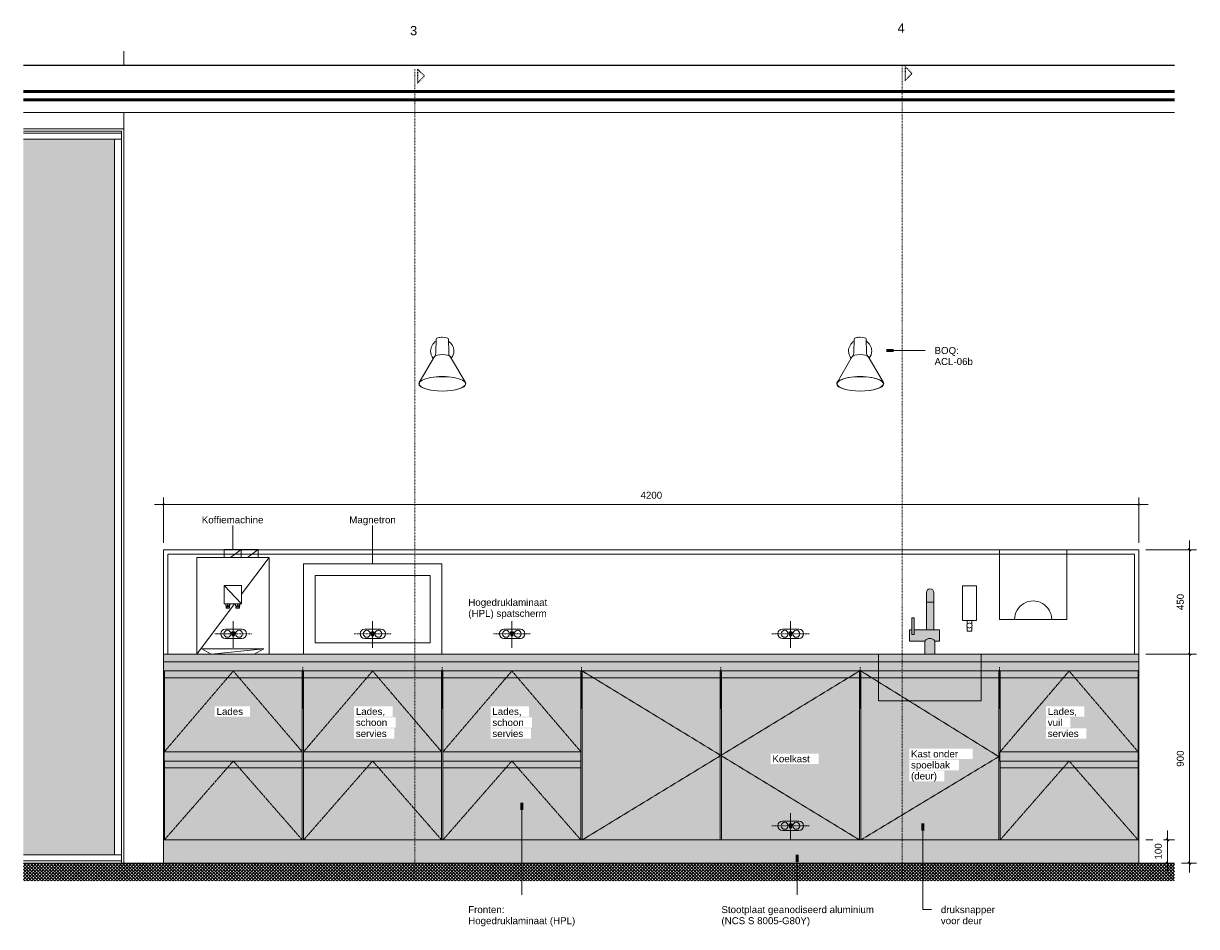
# Model space of a CAD drawing. Header units: millimetres. Extents: x -95449 to -59736, y -38642 to 27752.
# Tile 10 of 14: x -87396 to -82343, y 23352 to 27244. Entities that reach past the tile are written whole.
import ezdxf

# ---------------------------------------------------------------- set-up
doc = ezdxf.new("R2010")
doc.units = ezdxf.units.MM
for name, pattern in [('Dash Dot Dot Small', [7.9375, 3.175, -1.5875, 0, -1.5875, 0, -1.5875]), ('Dash dot Small', [6.35, 3.175, -1.5875, 0, -1.5875]), ('Dash_2_', [6.35, 3.175, -3.175]), ('Overhead xxSmall', [2.579688, 1.5875, -0.992188])]:
    doc.linetypes.add(name, pattern=pattern)
for name, color, linetype, lineweight in [('0-2', 250, 'Continuous', 5), ('A----M-', 8, 'Continuous', 5), ('A----M--20', 8, 'Continuous', 5), ('A09-C---4', 55, 'Dash_2_', 13), ('A09-C---5', 135, 'Dash_2_', 25), ('A09-C---6', 8, 'Dash_2_', 5), ('A09-NT--1', 210, 'Continuous', 50), ('A09-NT--2', 7, 'Continuous', 13), ('A21--s--1', 90, 'Continuous', 5), ('A22-----1', 250, 'Continuous', 9), ('A31-----5', 170, 'Continuous', 13), ('A31-----6', 250, 'Continuous', 9), ('A35-----1', 130, 'Continuous', 25), ('A35-----2', 170, 'Continuous', 13), ('A35-----3', 210, 'Continuous', 50), ('A69-----1', 8, 'Continuous', 5), ('A79-Y--', 8, 'Continuous', 13), ('A79-Y---1', 8, 'Continuous', 5), ('A99----', 1, 'Continuous', 5), ('A99-----1', 1, 'Continuous', 13), ('A99-----2', 1, 'Overhead xxSmall', 13), ('A99-----3', 1, 'Continuous', 25), ('A99-----5', 1, 'Dash dot Small', 13), ('A99-----6', 1, 'Dash Dot Dot Small', 5), ('A99--I-', 1, 'Continuous', 5), ('Detail Items-3', 255, 'Continuous', 5), ('Detail Items-4', 8, 'Continuous', 5)]:
    doc.layers.add(name, color=color, linetype=linetype, lineweight=lineweight)
doc.styles.add('Arial', font='arial.ttf', dxfattribs={"height": 40})
doc.styles.add('Arial_1', font='arial.ttf', dxfattribs={"height": 30})
doc.dimstyles.new('TD_Diagonal_1_5_mm', dxfattribs={"dimscale": 304.8, "dimtxt": 30.607782, "dimasz": 0.026247, "dimexe": 0.098425, "dimexo": 0.098425, "dimgap": 0.052493, "dimtad": 1, "dimdec": 0, "dimzin": 0, "dimdsep": 46, "dimtxsty": 'Arial_1', "dimblk1": 'OBLIQUE', "dimblk2": 'OBLIQUE', "dimsah": 1, "dimcen": 0.09, "dimdle": 0.131234, "dimazin": 2, "dimtfac": 1, "dimtdec": 4, "dimtix": 1, "dimtmove": 0, "dimatfit": 3, "dimfxl": 1, "dimtvp": 1, "dimtfill": 1, "dimtolj": 1, "dimtzin": 0, "dimarcsym": 2})

# ---------------------------------------------------------------- blocks, each defined once
blk = doc.blocks.new('Rectangular Mullion - 00_maars_horizon_onder_profiel-9852091-Pantry Griffie - Elevation')
at = {"layer": 'A31-----6'}
for p, q in [((-94444.6, 23660), (-94866.8, 23660)), ((-94444.6, 23660), (-94444.6, 23634.5)), ((-94866.8, 23634.5), (-94444.6, 23634.5)), ((-94444.6, 23634.5), (-94444.6, 23625))]:
    blk.add_line(p, q, dxfattribs=at)
blk = doc.blocks.new('Rectangular Mullion - 00_maars_horizon-9694258-Pantry Griffie - Elevation')
at = {"layer": 'A31-----6'}
for p, q in [((-94474.6, 26025), (-94474.6, 26745)), ((-94444.6, 26025), (-94444.6, 26745))]:
    blk.add_line(p, q, dxfattribs=at)
blk = doc.blocks.new('Rectangular Mullion - 00_maars_horizon_boven_profiel-9852092-Pantry Griffie - Elevation')
at = {"layer": 'A31-----6'}
for p, q in [((-94444.6, 26780), (-94866.8, 26780)), ((-94444.6, 26780), (-94444.6, 26770.5)), ((-94444.6, 26770.5), (-94866.8, 26770.5)), ((-94866.8, 26745), (-94444.6, 26745)), ((-94444.6, 26770.5), (-94444.6, 26745))]:
    blk.add_line(p, q, dxfattribs=at)
blk = doc.blocks.new('Rectangular Mullion - 00_maars_horizon-6610522-Pantry Griffie - Elevation')
at = {"layer": 'A31-----6'}
for p, q in [((-94474.6, 23660), (-94474.6, 26025)), ((-94444.6, 23660), (-94444.6, 26025)), ((-94444.6, 23660), (-94474.6, 23660))]:
    blk.add_line(p, q, dxfattribs=at)
blk = doc.blocks.new('HSR-D_ABT_ARCH_Interieur_rvt-2-Pantry Griffie - Elevation')
at = {"layer": 'A21--s--1'}
blk.add_hatch(color=256, dxfattribs=at).paths.add_polyline_path([(-94474.6, 23660), (-94474.6, 26745), (-94866.8, 26745), (-94866.8, 23660)])
at = {"layer": 'A22-----1'}
for p, q in [((-94434.6, 27124.9), (-94434.6, 27063)), ((-94434.6, 27063), (-94434.6, 27124.9)), ((-94434.6, 26860), (-94434.6, 23625)), ((-94434.6, 26790), (-94434.6, 26860)), ((-94866.8, 26790), (-94434.6, 26790))]:
    blk.add_line(p, q, dxfattribs=at)
at = {"layer": 'A35-----1'}
blk.add_line((-89908.8, 27063), (-94866.8, 27063), dxfattribs=at)
at = {"layer": 'A35-----2'}
blk.add_line((-94866.8, 26860), (-89908.8, 26860), dxfattribs=at)
at = {"layer": 'A35-----3'}
for p, q in [((-89908.8, 26950), (-94866.8, 26950)), ((-89908.8, 26915), (-94866.8, 26915))]:
    blk.add_line(p, q, dxfattribs=at)
at = {"layer": 'A31-----5'}
for name in ['Rectangular Mullion - 00_maars_horizon_boven_profiel-9852092-Pantry Griffie - Elevation', 'Rectangular Mullion - 00_maars_horizon-9694258-Pantry Griffie - Elevation', 'Rectangular Mullion - 00_maars_horizon-6610522-Pantry Griffie - Elevation', 'Rectangular Mullion - 00_maars_horizon_onder_profiel-9852091-Pantry Griffie - Elevation']:
    blk.add_blockref(name, (0, 0), dxfattribs=at)
blk = doc.blocks.new('750 Zero_Compose_Wall lamp ø195 - 750 Zero_Compose_Wall lamp ø195-16241076-Pantry Griffie - Elevation')
at = {"layer": 'A79-Y--'}
for p, q in [((-93089, 25884.1), (-93090.5, 25824)), ((-93035.2, 25824), (-93036.7, 25884.1)), ((-93090.5, 25824), (-93091.3, 25816.2)), ((-93035.2, 25824), (-93034.5, 25816.2)), ((-93096.7, 25808), (-93162.1, 25696)), ((-92963, 25696), (-93028.4, 25808))]:
    blk.add_line(p, q, dxfattribs=at)
at = {"layer": 'A79-Y--', "flags": 128}
for points in [[(-93091.3, 25816.2), (-93093.1, 25812), (-93093.8, 25811.3)], [(-93034.5, 25816.2), (-93032.7, 25812), (-93031.9, 25811.3)]]:
    blk.add_lwpolyline(points, dxfattribs=at)
at = {"layer": 'A79-Y--'}
for start, end in [(121.7495, 180), (0, 57.7816), (180, 219.896), (321.1037, 0)]:
    blk.add_arc((-93063, 25832.1), 50, start, end, dxfattribs=at)
for centre, major_axis, ratio, start_param, end_param in [((-93062.9, 25884), (26.1, 0), 0.282832, 1.570796, 3.141593), ((-93062.9, 25884), (26.1, 0), 0.282832, 0, 1.570796), ((-93062.6, 25806.1), (34.7, 0), 0.309017, 0.138555, 3.003037), ((-93062.9, 25808), (33, 0), 0.282832, 2.617994, 2.879793), ((-93062.9, 25808), (33, 0), 0.282832, 0.261799, 0.523599), ((-93062.6, 25690.5), (101.1, 0), 0.309017, 0, 3.141593), ((-93062.6, 25690.5), (99.7, 0), 0.309017, 0, 3.141593), ((-93062.6, 25690.5), (101.1, 0), 0.309017, 3.141593, 6.283185), ((-93062.6, 25690.5), (99.7, 0), 0.309017, 3.141593, 6.283185)]:
    blk.add_ellipse(centre, major_axis=major_axis, ratio=ratio, start_param=start_param, end_param=end_param, dxfattribs=at)
blk = doc.blocks.new('750 Zero_Compose_Wall lamp ø195 - 750 Zero_Compose_Wall lamp ø195-V1-Pantry Griffie - Elevation')
at = {"layer": 'A79-Y--'}
for p, q in [((-91289, 25884.1), (-91290.5, 25824)), ((-91235.2, 25824), (-91236.7, 25884.1)), ((-91290.5, 25824), (-91291.3, 25816.2)), ((-91235.2, 25824), (-91234.5, 25816.2)), ((-91296.7, 25808), (-91362.1, 25696)), ((-91163, 25696), (-91228.4, 25808))]:
    blk.add_line(p, q, dxfattribs=at)
at = {"layer": 'A79-Y--', "flags": 128}
for points in [[(-91291.3, 25816.2), (-91293.1, 25812), (-91293.8, 25811.3)], [(-91234.5, 25816.2), (-91232.7, 25812), (-91231.9, 25811.3)]]:
    blk.add_lwpolyline(points, dxfattribs=at)
at = {"layer": 'A79-Y--'}
for start, end in [(121.7495, 180), (0, 57.7816), (180, 219.896), (321.1037, 0)]:
    blk.add_arc((-91263, 25832.1), 50, start, end, dxfattribs=at)
for centre, major_axis, ratio, start_param, end_param in [((-91262.9, 25884), (26.1, 0), 0.282832, 1.570796, 3.141593), ((-91262.9, 25884), (26.1, 0), 0.282832, 0, 1.570796), ((-91262.6, 25806.1), (34.7, 0), 0.309017, 0.138555, 3.003037), ((-91262.9, 25808), (33, 0), 0.282832, 2.617994, 2.879793), ((-91262.9, 25808), (33, 0), 0.282832, 0.261799, 0.523599), ((-91262.6, 25690.5), (101.1, 0), 0.309017, 0, 3.141593), ((-91262.6, 25690.5), (-99.7, 0), 0.309017, 3.141593, 6.283185), ((-91262.6, 25690.5), (101.1, 0), 0.309017, 3.141593, 6.283185), ((-91262.6, 25690.5), (99.7, 0), 0.309017, 3.141593, 6.283185)]:
    blk.add_ellipse(centre, major_axis=major_axis, ratio=ratio, start_param=start_param, end_param=end_param, dxfattribs=at)
blk = doc.blocks.new('717 Toilet Dispenser Exclusive - 717 Toilet Dispenser Exclusive-18296870-Pantry Griffie - Elevation')
at = {"layer": 'A79-Y---1'}
for p, q in [((-90761.9, 24820), (-90821.9, 24820)), ((-90821.9, 24820), (-90821.9, 24670)), ((-90761.9, 24670), (-90761.9, 24820)), ((-90821.9, 24670), (-90801.9, 24670)), ((-90801.9, 24670), (-90801.9, 24653.6)), ((-90801.9, 24670), (-90781.9, 24670)), ((-90781.9, 24653.6), (-90781.9, 24670)), ((-90781.9, 24670), (-90761.9, 24670)), ((-90801.9, 24644.4), (-90801.9, 24625)), ((-90801.9, 24625), (-90781.9, 24625)), ((-90781.9, 24625), (-90781.9, 24644.4))]:
    blk.add_line(p, q, dxfattribs=at)
for start, end in [(24.62, 155.38), (155.38, 204.62), (204.62, 335.38), (335.38, 24.62)]:
    blk.add_arc((-90791.9, 24649), 11, start, end, dxfattribs=at)
blk = doc.blocks.new('717 Paper Dispenser - 717 Paper Dispenser-18297893-Pantry Griffie - Elevation')
at = {"layer": 'A79-Y---1'}
for p, q in [((-90372.9, 24975), (-90662.9, 24975)), ((-90662.9, 24975), (-90662.9, 24675)), ((-90372.9, 24675), (-90372.9, 24975)), ((-90662.9, 24675), (-90372.9, 24675))]:
    blk.add_line(p, q, dxfattribs=at)
blk.add_arc((-90517.9, 24675), 80, 359.9833, 180.0162, dxfattribs=at)
blk = doc.blocks.new('Koffiemachine - Koffiemachine-18252382-Pantry Griffie - Elevation')
at = {"layer": 'A69-----1'}
for p, q in [((-93929.4, 24976.3), (-94002.6, 24976.3)), ((-94002.6, 24976.3), (-94002.6, 24941.7)), ((-93929.4, 24976.3), (-93975.5, 24941.7)), ((-93856.3, 24976.3), (-93929.4, 24976.3)), ((-93929.4, 24976.3), (-93929.4, 24941.7)), ((-93856.3, 24976.3), (-93902.4, 24941.7)), ((-93856.3, 24941.7), (-93856.3, 24976.3)), ((-94119.7, 24941.7), (-93809.1, 24941.7)), ((-94119.7, 24525), (-94119.7, 24941.7)), ((-93927.1, 24783.4), (-93809.1, 24941.7)), ((-93809.1, 24525), (-93809.1, 24941.7)), ((-93927.1, 24742.5), (-94002.9, 24821)), ((-94002.9, 24821), (-94002.9, 24742.5)), ((-93927.1, 24821), (-94002.9, 24821)), ((-93927.1, 24742.5), (-93927.1, 24821)), ((-94119.7, 24525), (-93957.6, 24742.5)), ((-94002.9, 24742.5), (-93927.1, 24742.5)), ((-93994.2, 24724.4), (-93995.6, 24742.3)), ((-93986.7, 24742.3), (-93995.6, 24742.3)), ((-93986.7, 24742.3), (-93994.2, 24724.4)), ((-93986.7, 24724.4), (-93994.2, 24724.4)), ((-93977.8, 24742.3), (-93986.7, 24724.4)), ((-93977.8, 24742.3), (-93986.7, 24742.3)), ((-93986.7, 24742.3), (-93986.7, 24724.4)), ((-93979.1, 24724.4), (-93986.7, 24724.4)), ((-93979.1, 24724.4), (-93977.8, 24742.3)), ((-93951.7, 24724.4), (-93953, 24742.3)), ((-93944.1, 24742.3), (-93953, 24742.3)), ((-93944.1, 24742.3), (-93951.7, 24724.4)), ((-93944.1, 24724.4), (-93951.7, 24724.4)), ((-93935.3, 24742.3), (-93944.1, 24724.4)), ((-93935.3, 24742.3), (-93944.1, 24742.3)), ((-93944.1, 24742.3), (-93944.1, 24724.4)), ((-93936.6, 24724.4), (-93944.1, 24724.4)), ((-93936.6, 24724.4), (-93935.3, 24742.3)), ((-94098.5, 24548), (-93831.3, 24548.2)), ((-94057.7, 24525), (-94098.5, 24548)), ((-94057.4, 24525), (-93831.3, 24548.2)), ((-93872.5, 24525), (-93831.3, 24548.2))]:
    blk.add_line(p, q, dxfattribs=at)
blk = doc.blocks.new('Microwave - Magnetron-18255911-Pantry Griffie - Elevation')
at = {"layer": 'A69-----1'}
for p, q in [((-93660.9, 24915), (-93064.9, 24915)), ((-93660.9, 24525), (-93660.9, 24915)), ((-93064.9, 24525), (-93064.9, 24915)), ((-93610.9, 24865), (-93610.9, 24575)), ((-93114.9, 24865), (-93610.9, 24865)), ((-93114.9, 24575), (-93114.9, 24865)), ((-93610.9, 24575), (-93114.9, 24575))]:
    blk.add_line(p, q, dxfattribs=at)
blk = doc.blocks.new('Detail View - Detail - Detail Number-13476530-Pantry Griffie - Elevation')
at = {"layer": 'A09-C---5'}
for p, q in [((-91069.5, 27058), (-91039.5, 27028)), ((-91069.5, 27058), (-91069.5, 26998)), ((-91069.5, 26998), (-91039.5, 27028))]:
    blk.add_line(p, q, dxfattribs=at)
blk = doc.blocks.new('DIMBLOCK11-Pantry Griffie - Elevation')
at = {"layer": 'A----M--20'}
for p, q in [((-82552.1, 25170.5), (-86832.1, 25170.5)), ((-86792.1, 25005), (-86792.1, 25200.5)), ((-86792.1, 25170.5), (-86792.1, 25005)), ((-82592.1, 25005), (-82592.1, 25200.5)), ((-82592.1, 25170.5), (-82592.1, 25005))]:
    blk.add_line(p, q, dxfattribs=at)
at = {"layer": 'A----M--20', "lineweight": 35}
for p, q in [((-86792.1, 25170.5), (-86796.1, 25166.5)), ((-86792.1, 25170.5), (-86788.1, 25174.5)), ((-82592.1, 25170.5), (-82596.1, 25166.5)), ((-82592.1, 25170.5), (-82588.1, 25174.5))]:
    blk.add_line(p, q, dxfattribs=at)
at = {"layer": 'A----M--20', "color": 0, "insert": (-84738.2, 25225.4), "char_height": 30, "width": 110.753, "attachment_point": 1, "line_spacing_factor": 0.941778, "style": 'Arial_1', "bg_fill": 3, "box_fill_scale": 1.25, "bg_fill_color": 256, "bg_fill_true_color": 13158600, "bg_fill_transparency": 0}
blk.add_mtext('4200', dxfattribs=at)
blk = doc.blocks.new('_Oblique')
at = {"color": 0, "linetype": 'ByBlock', "lineweight": -2}
blk.add_line((-0.5, -0.5), (0.5, 0.5), dxfattribs=at)
blk = doc.blocks.new('DIMBLOCK12-Pantry Griffie - Elevation')
at = {"layer": 'A----M--20'}
for p, q in [((-82373.3, 25015), (-82373.3, 24525)), ((-82562.1, 24975), (-82343.3, 24975)), ((-82373.3, 24975), (-82562.1, 24975)), ((-82562.1, 24525), (-82343.3, 24525)), ((-82373.3, 24525), (-82562.1, 24525))]:
    blk.add_line(p, q, dxfattribs=at)
at = {"layer": 'A----M--20', "lineweight": 35}
for p, q in [((-82373.3, 24975), (-82377.3, 24979)), ((-82373.3, 24975), (-82369.3, 24971)), ((-82373.3, 24525), (-82377.3, 24529)), ((-82373.3, 24525), (-82369.3, 24521))]:
    blk.add_line(p, q, dxfattribs=at)
at = {"layer": 'A----M--20', "color": 0, "insert": (-82428.3, 24715.4), "char_height": 30, "width": 83.065, "attachment_point": 1, "rotation": 90, "line_spacing_factor": 0.941778, "style": 'Arial_1', "bg_fill": 3, "box_fill_scale": 1.25, "bg_fill_color": 256, "bg_fill_true_color": 13158600, "bg_fill_transparency": 0}
blk.add_mtext('450', dxfattribs=at)
blk = doc.blocks.new('DIMBLOCK13-Pantry Griffie - Elevation')
at = {"layer": 'A----M--20'}
for p, q in [((-82562.1, 24525), (-82343.3, 24525)), ((-82373.3, 24525), (-82562.1, 24525)), ((-82373.3, 24525), (-82373.3, 23585)), ((-82373.3, 23625), (-82408, 23625)), ((-82397.7, 23625), (-82343.3, 23625))]:
    blk.add_line(p, q, dxfattribs=at)
at = {"layer": 'A----M--20', "lineweight": 35}
for p, q in [((-82373.3, 24525), (-82377.3, 24529)), ((-82373.3, 24525), (-82369.3, 24521)), ((-82373.3, 23625), (-82377.3, 23629)), ((-82373.3, 23625), (-82369.3, 23621))]:
    blk.add_line(p, q, dxfattribs=at)
at = {"layer": 'A----M--20', "color": 0, "insert": (-82428.3, 24040.4), "char_height": 30, "width": 83.065, "attachment_point": 1, "rotation": 90, "line_spacing_factor": 0.941778, "style": 'Arial_1', "bg_fill": 3, "box_fill_scale": 1.25, "bg_fill_color": 256, "bg_fill_true_color": 13158600, "bg_fill_transparency": 0}
blk.add_mtext('900', dxfattribs=at)
blk = doc.blocks.new('DIMBLOCK14-Pantry Griffie - Elevation')
at = {"layer": 'A----M--20'}
for p, q in [((-82468.3, 23765), (-82468.3, 23585)), ((-82562.1, 23725), (-82438.3, 23725)), ((-82468.3, 23725), (-82562.1, 23725)), ((-82562.1, 23625), (-82438.3, 23625)), ((-82468.3, 23625), (-82562.1, 23625))]:
    blk.add_line(p, q, dxfattribs=at)
at = {"layer": 'A----M--20', "lineweight": 35}
for p, q in [((-82468.3, 23725), (-82472.3, 23729)), ((-82468.3, 23725), (-82464.3, 23721)), ((-82468.3, 23625), (-82472.3, 23629)), ((-82468.3, 23625), (-82464.3, 23621))]:
    blk.add_line(p, q, dxfattribs=at)
at = {"layer": 'A----M--20', "color": 0, "insert": (-82523.2, 23640.4), "char_height": 30, "width": 83.065, "attachment_point": 1, "rotation": 90, "line_spacing_factor": 0.941778, "style": 'Arial_1', "bg_fill": 3, "box_fill_scale": 1.25, "bg_fill_color": 256, "bg_fill_true_color": 13158600, "bg_fill_transparency": 0}
blk.add_mtext('100', dxfattribs=at)

msp = doc.modelspace()

# ---------------------------------------------------------------- hatches: boundary and pattern name
at = {"layer": 'Detail Items-3'}
for points in [[(-83514.2, 24525), (-83470, 24525), (-83470, 24581.6), (-83450, 24581.6), (-83450, 24630), (-83475, 24630), (-83475, 24791.4), (-83475.6, 24795.5), (-83477.1, 24799.4), (-83479.7, 24802.7), (-83483, 24805.2), (-83486.8, 24806.8), (-83490.9, 24807.3), (-83495, 24806.8), (-83498.9, 24805.2), (-83502.2, 24802.7), (-83504.7, 24799.4), (-83506.3, 24795.5), (-83506.8, 24791.4), (-83506.8, 24630), (-83559.2, 24630), (-83559.2, 24682.3), (-83569.2, 24682.3), (-83569.2, 24630), (-83579.2, 24630), (-83579.2, 24581.8), (-83514.2, 24581.6)], [(-83192.1, 24493), (-82592.1, 24493), (-82592.1, 24525), (-86792.1, 24525), (-86792.1, 24493), (-83291.1, 24493)], [(-83189.1, 24453), (-82592.1, 24453), (-82592.1, 24493), (-86792.1, 24493), (-86792.1, 24453), (-83192.1, 24453)], [(-84395.1, 23725), (-84395.1, 24453), (-84989.1, 24453), (-84989.1, 23725), (-84916.9, 23725)], [(-83795.1, 23725), (-83795.1, 24453), (-84389.1, 24453), (-84389.1, 23725)], [(-83789.1, 23725), (-83195.1, 23725), (-83195.1, 24453), (-83789.1, 24453)], [(-86586.8, 24065), (-86195.1, 24065), (-86195.1, 24105), (-86790.1, 24105), (-86790.1, 24065), (-86627.7, 24065)], [(-86189.1, 24065), (-85595.1, 24065), (-85595.1, 24105), (-86190.1, 24105), (-86190.1, 24065)], [(-85589.1, 24065), (-84995.1, 24065), (-84995.1, 24105), (-85590.1, 24105), (-85590.1, 24065)], [(-83189.1, 24065), (-82595.1, 24065), (-82595.1, 24105), (-83190.1, 24105), (-83190.1, 24065)], [(-85594.1, 23625), (-82592.1, 23625), (-82592.1, 23725), (-86792.1, 23725), (-86792.1, 23625), (-85595.1, 23625)]]:
    msp.add_hatch(color=256, dxfattribs=at).paths.add_polyline_path(points)
h = msp.add_hatch(color=256, dxfattribs=at)
h.paths.add_polyline_path([(-86360.5, 23725), (-86195.1, 23725), (-86195.1, 24065), (-86789.1, 24065), (-86789.1, 23725), (-86586.8, 23725)])
h.paths.add_polyline_path([(-86338.2, 24105), (-86195.1, 24105), (-86195.1, 24453), (-86789.1, 24453), (-86789.1, 24105), (-86360.5, 24105)])
h = msp.add_hatch(color=256, dxfattribs=at)
h.paths.add_polyline_path([(-86189.1, 23725), (-85595.1, 23725), (-85595.1, 24065), (-86189.1, 24065)])
h.paths.add_polyline_path([(-86156.4, 24105), (-85595.1, 24105), (-85595.1, 24453), (-86189.1, 24453), (-86189.1, 24105)])
h = msp.add_hatch(color=256, dxfattribs=at)
h.paths.add_polyline_path([(-84995.1, 23725), (-84995.1, 24065), (-85589.1, 24065), (-85589.1, 23725)])
h.paths.add_polyline_path([(-84995.1, 24105), (-84995.1, 24453), (-85589.1, 24453), (-85589.1, 24105)])
h = msp.add_hatch(color=256, dxfattribs=at)
h.paths.add_polyline_path([(-83189.1, 23725), (-82595.1, 23725), (-82595.1, 24065), (-83189.1, 24065)])
h.paths.add_polyline_path([(-82595.1, 24105), (-82595.1, 24453), (-83189.1, 24453), (-83189.1, 24105)])
at = {"layer": 'Detail Items-4'}
h = msp.add_hatch(dxfattribs=at)
h.set_pattern_fill('FP_4', color=256, style=0, pattern_type=2)
h.set_pattern_definition([(45, (-84666.313, 23625), (-7.071068, 7.071068), []), (135, (-84666.313, 23625), (-7.071068, -7.071068), [])])
h.paths.add_polyline_path([(-87395.9, 23548.1), (-82437.9, 23548.1), (-82437.9, 23625), (-87395.9, 23625), (-87395.9, 23596.5)])

# ---------------------------------------------------------------- linework, layer by layer
at = {"layer": 'A09-C---4'}
for p, q in [((-85710.9, 27047.1), (-85710.9, 23551.6)), ((-83610.9, 27058), (-83610.9, 23551.6))]:
    msp.add_line(p, q, dxfattribs=at)
at = {"layer": 'A09-NT--1'}
for p, q in [((-83678.2, 25834.3), (-83648.2, 25834.3)), ((-85248.8, 23884.4), (-85248.8, 23854.4)), ((-83522.3, 23795.5), (-83522.3, 23765.5)), ((-84062.9, 23660.1), (-84062.9, 23630.1))]:
    msp.add_line(p, q, dxfattribs=at)
at = {"layer": 'A09-NT--2'}
for p, q in [((-83678.2, 25834.3), (-83511.9, 25834.3)), ((-85248.8, 23884.4), (-85248.8, 23487.8)), ((-83522.3, 23795.5), (-83522.3, 23424.5)), ((-84062.9, 23660.1), (-84062.9, 23487.8)), ((-83522.3, 23424.5), (-83484.5, 23424.5))]:
    msp.add_line(p, q, dxfattribs=at)
at = {"layer": 'A99----'}
for p, q in [((-86792.1, 24470.2), (-86792.1, 23725)), ((-82592.1, 24470.2), (-82592.1, 23725)), ((-86195.1, 24453), (-86789.1, 24453)), ((-86789.1, 24453), (-86789.1, 24105)), ((-86195.1, 24105), (-86195.1, 24453)), ((-85595.1, 24453), (-86189.1, 24453)), ((-86189.1, 24453), (-86189.1, 24105)), ((-85595.1, 24105), (-85595.1, 24453)), ((-84995.1, 24453), (-85589.1, 24453)), ((-85589.1, 24453), (-85589.1, 24105)), ((-84995.1, 24105), (-84995.1, 24453)), ((-84395.1, 24453), (-84989.1, 24453)), ((-84989.1, 24453), (-84989.1, 23725)), ((-84395.1, 23725), (-84395.1, 24453)), ((-83795.1, 24453), (-84389.1, 24453)), ((-84389.1, 24453), (-84389.1, 23725)), ((-83795.1, 23725), (-83795.1, 24453)), ((-83195.1, 24453), (-83789.1, 24453)), ((-83789.1, 24453), (-83789.1, 23725)), ((-83195.1, 23725), (-83195.1, 24453)), ((-82595.1, 24453), (-83189.1, 24453)), ((-83189.1, 24453), (-83189.1, 24105)), ((-82595.1, 24105), (-82595.1, 24453)), ((-86195.1, 24105), (-86790.1, 24105)), ((-86790.1, 24105), (-86790.1, 24065)), ((-86195.1, 24065), (-86195.1, 24105)), ((-85595.1, 24105), (-86190.1, 24105)), ((-86190.1, 24105), (-86190.1, 24065)), ((-85595.1, 24065), (-85595.1, 24105)), ((-84995.1, 24105), (-85590.1, 24105)), ((-85590.1, 24105), (-85590.1, 24065)), ((-84995.1, 24065), (-84995.1, 24105)), ((-82595.1, 24105), (-83190.1, 24105)), ((-83190.1, 24105), (-83190.1, 24065)), ((-82595.1, 24065), (-82595.1, 24105)), ((-86790.1, 24065), (-86195.1, 24065)), ((-86789.1, 24065), (-86789.1, 23725)), ((-86195.1, 23725), (-86195.1, 24065)), ((-86190.1, 24065), (-85595.1, 24065)), ((-86189.1, 24065), (-86189.1, 23725)), ((-85595.1, 23725), (-85595.1, 24065)), ((-85590.1, 24065), (-84995.1, 24065)), ((-85589.1, 24065), (-85589.1, 23725)), ((-84995.1, 23725), (-84995.1, 24065)), ((-83190.1, 24065), (-82595.1, 24065)), ((-83189.1, 24065), (-83189.1, 23725)), ((-82595.1, 23725), (-82595.1, 24065)), ((-86789.1, 23725), (-86195.1, 23725)), ((-86189.1, 23725), (-85595.1, 23725)), ((-85589.1, 23725), (-84995.1, 23725)), ((-84989.1, 23725), (-84395.1, 23725)), ((-84389.1, 23725), (-83795.1, 23725)), ((-83789.1, 23725), (-83195.1, 23725)), ((-83189.1, 23725), (-82595.1, 23725))]:
    msp.add_line(p, q, dxfattribs=at)
at = {"layer": 'A99-----1'}
for p, q in [((-86792.1, 24525), (-86792.1, 24975)), ((-86792.1, 24975), (-82592.1, 24975)), ((-82592.1, 24465), (-82592.1, 24975)), ((-83506.8, 24791.4), (-83506.8, 24630)), ((-83475, 24630), (-83475, 24791.4)), ((-83506.8, 24750), (-83475, 24750)), ((-83559.2, 24682.3), (-83569.2, 24682.3)), ((-83569.2, 24682.3), (-83569.2, 24630)), ((-83559.2, 24630), (-83559.2, 24682.3)), ((-86526.3, 24633.3), (-86455.8, 24633.3)), ((-85926.3, 24633.3), (-85855.8, 24633.3)), ((-85326.3, 24633.3), (-85255.8, 24633.3)), ((-84126.3, 24633.3), (-84055.8, 24633.3)), ((-83569.2, 24630), (-83579.2, 24630)), ((-83579.2, 24630), (-83579.2, 24581.8)), ((-83569.2, 24610), (-83569.2, 24630)), ((-83559.2, 24610), (-83569.2, 24610)), ((-83506.8, 24630), (-83559.2, 24630)), ((-83559.2, 24630), (-83559.2, 24610)), ((-83506.8, 24630), (-83475, 24630)), ((-83450, 24630), (-83475, 24630)), ((-83450, 24581.6), (-83450, 24630)), ((-86455.8, 24593.3), (-86526.3, 24593.3)), ((-85855.8, 24593.3), (-85926.3, 24593.3)), ((-85255.8, 24593.3), (-85326.3, 24593.3)), ((-84055.8, 24593.3), (-84126.3, 24593.3)), ((-83579.2, 24581.8), (-83514.2, 24581.8)), ((-83514.2, 24581.8), (-83514.2, 24525)), ((-83470, 24525), (-83470, 24581.6)), ((-83470, 24581.6), (-83450, 24581.6)), ((-82592.1, 24525), (-86792.1, 24525)), ((-86792.1, 24525), (-86792.1, 24493)), ((-82592.1, 24493), (-82592.1, 24525)), ((-82592.1, 24493), (-86792.1, 24493)), ((-86792.1, 24493), (-86792.1, 24453)), ((-82592.1, 24453), (-82592.1, 24493)), ((-86792.1, 24453), (-86789.1, 24453)), ((-86195.1, 24453), (-86189.1, 24453)), ((-85595.1, 24453), (-85589.1, 24453)), ((-84995.1, 24453), (-84989.1, 24453)), ((-84395.1, 24453), (-84389.1, 24453)), ((-83795.1, 24453), (-83789.1, 24453)), ((-83195.1, 24453), (-83189.1, 24453)), ((-82595.1, 24453), (-82592.1, 24453)), ((-84126.3, 23805.8), (-84055.8, 23805.8)), ((-84055.8, 23765.8), (-84126.3, 23765.8)), ((-86789.1, 23725), (-86792.1, 23725)), ((-86792.1, 23725), (-86792.1, 23625)), ((-86189.1, 23725), (-86195.1, 23725)), ((-85589.1, 23725), (-85595.1, 23725)), ((-84989.1, 23725), (-84995.1, 23725)), ((-84389.1, 23725), (-84395.1, 23725)), ((-83789.1, 23725), (-83795.1, 23725)), ((-83189.1, 23725), (-83195.1, 23725)), ((-82592.1, 23725), (-82595.1, 23725)), ((-82592.1, 23625), (-82592.1, 23725)), ((-86792.1, 23625), (-87395.9, 23625)), ((-86792.1, 23625), (-82592.1, 23625)), ((-82437.9, 23625), (-82592.1, 23625))]:
    msp.add_line(p, q, dxfattribs=at)
for centre in [(-86517.1, 24613.3), (-86467.1, 24613.3), (-85917.1, 24613.3), (-85867.1, 24613.3), (-85317.1, 24613.3), (-85267.1, 24613.3), (-84117.1, 24613.3), (-84067.1, 24613.3), (-84117.1, 23785.8), (-84067.1, 23785.8)]:
    msp.add_circle(centre, 15, dxfattribs=at)
for centre, radius, start, end in [((-83490.9, 24791.4), 15.9, 360, 180), ((-86526.3, 24613.3), 20, 90, 270), ((-86455.8, 24613.3), 20, 270, 90), ((-85926.3, 24613.3), 20, 90, 270), ((-85855.8, 24613.3), 20, 270, 90), ((-85326.3, 24613.3), 20, 90, 270), ((-85255.8, 24613.3), 20, 270, 90), ((-84126.3, 24613.3), 20, 90, 270), ((-84055.8, 24613.3), 20, 270, 90), ((-83492.1, 24568.3), 25, 33.1115, 146.8885), ((-84126.3, 23785.8), 20, 90, 270), ((-84055.8, 23785.8), 20, 270, 90)]:
    msp.add_arc(centre, radius, start, end, dxfattribs=at)
at = {"layer": 'A99-----2'}
for p, q in [((-86774.1, 24957), (-86774.1, 24525)), ((-82610.1, 24957), (-86774.1, 24957)), ((-82610.1, 24525), (-82610.1, 24957)), ((-86492.1, 24552.5), (-86492.1, 24667.5)), ((-85892.1, 24552.5), (-85892.1, 24667.5)), ((-85292.1, 24552.5), (-85292.1, 24667.5)), ((-84092.1, 24552.5), (-84092.1, 24667.5)), ((-83712.9, 24525), (-83712.9, 24325)), ((-83271.3, 24525), (-83271.3, 24325)), ((-86792.1, 24423), (-82592.1, 24423)), ((-86789.1, 24105), (-86492.1, 24453)), ((-86195.1, 24105), (-86492.1, 24453)), ((-86189.1, 24105), (-85892.1, 24453)), ((-85595.1, 24105), (-85892.1, 24453)), ((-85589.1, 24105), (-85292.1, 24453)), ((-84995.1, 24105), (-85292.1, 24453)), ((-84989.1, 24453), (-83795.1, 23725)), ((-84989.1, 23725), (-83795.1, 24453)), ((-83195.1, 24084), (-83789.1, 24453)), ((-83189.1, 24105), (-82892.1, 24453)), ((-82595.1, 24105), (-82892.1, 24453)), ((-83271.3, 24325), (-83711.3, 24325)), ((-86789.1, 23725), (-86492.1, 24065)), ((-86195.1, 23725), (-86492.1, 24065)), ((-86189.1, 23725), (-85892.1, 24065)), ((-85595.1, 23725), (-85892.1, 24065)), ((-85589.1, 23725), (-85292.1, 24065)), ((-84995.1, 23725), (-85292.1, 24065)), ((-83195.1, 24084), (-83789.1, 23725)), ((-83189.1, 23725), (-82892.1, 24065)), ((-82595.1, 23725), (-82892.1, 24065)), ((-86195.1, 24035), (-86789.1, 24035)), ((-85595.1, 24035), (-86189.1, 24035)), ((-84995.1, 24035), (-85589.1, 24035)), ((-82595.1, 24035), (-83189.1, 24035)), ((-84092.1, 23725), (-84092.1, 23840))]:
    msp.add_line(p, q, dxfattribs=at)
at = {"layer": 'A99-----3'}
for p, q in [((-86497.1, 24621.1), (-86487.1, 24621.1)), ((-86497.1, 24616.1), (-86497.1, 24621.1)), ((-86487.1, 24616.1), (-86497.1, 24616.1)), ((-86497.1, 24610.6), (-86497.1, 24605.6)), ((-86487.1, 24610.6), (-86497.1, 24610.6)), ((-86487.1, 24621.1), (-86487.1, 24616.1)), ((-86487.1, 24605.6), (-86487.1, 24610.6)), ((-85897.1, 24621.1), (-85887.1, 24621.1)), ((-85897.1, 24616.1), (-85897.1, 24621.1)), ((-85887.1, 24616.1), (-85897.1, 24616.1)), ((-85897.1, 24610.6), (-85897.1, 24605.6)), ((-85887.1, 24610.6), (-85897.1, 24610.6)), ((-85887.1, 24621.1), (-85887.1, 24616.1)), ((-85887.1, 24605.6), (-85887.1, 24610.6)), ((-85297.1, 24621.1), (-85287.1, 24621.1)), ((-85297.1, 24616.1), (-85297.1, 24621.1)), ((-85287.1, 24616.1), (-85297.1, 24616.1)), ((-85297.1, 24610.6), (-85297.1, 24605.6)), ((-85287.1, 24610.6), (-85297.1, 24610.6)), ((-85287.1, 24621.1), (-85287.1, 24616.1)), ((-85287.1, 24605.6), (-85287.1, 24610.6)), ((-84097.1, 24621.1), (-84087.1, 24621.1)), ((-84097.1, 24616.1), (-84097.1, 24621.1)), ((-84087.1, 24616.1), (-84097.1, 24616.1)), ((-84097.1, 24610.6), (-84097.1, 24605.6)), ((-84087.1, 24610.6), (-84097.1, 24610.6)), ((-84087.1, 24621.1), (-84087.1, 24616.1)), ((-84087.1, 24605.6), (-84087.1, 24610.6)), ((-86497.1, 24605.6), (-86487.1, 24605.6)), ((-85897.1, 24605.6), (-85887.1, 24605.6)), ((-85297.1, 24605.6), (-85287.1, 24605.6)), ((-84097.1, 24605.6), (-84087.1, 24605.6)), ((-84097.1, 23793.6), (-84087.1, 23793.6)), ((-84097.1, 23788.6), (-84097.1, 23793.6)), ((-84087.1, 23788.6), (-84097.1, 23788.6)), ((-84097.1, 23783.1), (-84097.1, 23778.1)), ((-84087.1, 23783.1), (-84097.1, 23783.1)), ((-84097.1, 23778.1), (-84087.1, 23778.1)), ((-84087.1, 23793.6), (-84087.1, 23788.6)), ((-84087.1, 23778.1), (-84087.1, 23783.1))]:
    msp.add_line(p, q, dxfattribs=at)
at = {"layer": 'A99-----5'}
for p, q in [((-86572.1, 24613.3), (-86412.1, 24613.3)), ((-85972.1, 24613.3), (-85812.1, 24613.3)), ((-85372.1, 24613.3), (-85212.1, 24613.3)), ((-84172.1, 24613.3), (-84012.1, 24613.3)), ((-84172.1, 23785.8), (-84012.1, 23785.8))]:
    msp.add_line(p, q, dxfattribs=at)
at = {"layer": 'A99-----6'}
for p, q in [((-86192.1, 24470.2), (-86192.1, 24290.2)), ((-85592.1, 24470.2), (-85592.1, 24290.2)), ((-84992.1, 24470.2), (-84992.1, 24290.2)), ((-84392.1, 24470.2), (-84392.1, 24290.2)), ((-83792.1, 24470.2), (-83792.1, 24290.2)), ((-83192.1, 24470.2), (-83192.1, 24290.2))]:
    msp.add_line(p, q, dxfattribs=at)

# ---------------------------------------------------------------- block references
at = {"layer": '0-2'}
msp.add_blockref('HSR-D_ABT_ARCH_Interieur_rvt-2-Pantry Griffie - Elevation', (7470.8, 0), dxfattribs=at)
at = {"layer": 'A09-C---5'}
for p in [(5370.8, -10.9), (7470.8, 0)]:
    msp.add_blockref('Detail View - Detail - Detail Number-13476530-Pantry Griffie - Elevation', p, dxfattribs=at)
at = {"layer": 'A69-----1'}
for name in ['Koffiemachine - Koffiemachine-18252382-Pantry Griffie - Elevation', 'Microwave - Magnetron-18255911-Pantry Griffie - Elevation']:
    msp.add_blockref(name, (7470.8, 0), dxfattribs=at)
at = {"layer": 'A79-Y--'}
for name in ['750 Zero_Compose_Wall lamp ø195 - 750 Zero_Compose_Wall lamp ø195-16241076-Pantry Griffie - Elevation', '750 Zero_Compose_Wall lamp ø195 - 750 Zero_Compose_Wall lamp ø195-V1-Pantry Griffie - Elevation']:
    msp.add_blockref(name, (7470.8, 0), dxfattribs=at)
at = {"layer": 'A79-Y---1'}
for name in ['717 Paper Dispenser - 717 Paper Dispenser-18297893-Pantry Griffie - Elevation', '717 Toilet Dispenser Exclusive - 717 Toilet Dispenser Exclusive-18296870-Pantry Griffie - Elevation']:
    msp.add_blockref(name, (7470.8, 0), dxfattribs=at)

# ---------------------------------------------------------------- texts
at = {"layer": 'A09-C---6', "char_height": 40, "width": 38.481, "attachment_point": 1, "style": 'Arial'}
for s, insert in [('4', (-83631.1, 27243.8)), ('3', (-85731.1, 27232.8))]:
    msp.add_mtext(s, dxfattribs=dict(at, insert=insert))
at = {"layer": 'A09-NT--2', "char_height": 30, "attachment_point": 1, "style": 'Arial_1', "bg_fill": 3, "box_fill_scale": 1.25, "bg_fill_color": 256, "bg_fill_true_color": 13158600, "bg_fill_transparency": 0}
for s, insert, width in [('Fronten:', (-85480.4, 23439.5), 190.802), ('Stootplaat geanodiseerd aluminium ', (-84389.7, 23439.5), 792.067), ('druksnapper ', (-83444.5, 23439.5), 295.021)]:
    msp.add_mtext(s, dxfattribs=dict(at, insert=insert, width=width))

# ---------------------------------------------------------------- next in the draw order: texts
for s, insert, width in [('BOQ:', (-83471.9, 25849.3), 128.27), ('Hogedruklaminaat ', (-85479.9, 24763.8), 423.291), ('Lades', (-86564.3, 24293.7), 136.287), ('Lades,', (-85964.3, 24293.7), 150.717), ('Lades,', (-85376.3, 24293.7), 150.717), ('Lades,', (-82984.1, 24293.7), 150.717), ('Kast onder ', (-83573.1, 24110.7), 258.143), ('Koelkast', (-84170.1, 24089.7), 192.405), ('Hogedruklaminaat (HPL)', (-85480.4, 23391.8), 557.974), ('(NCS S 8005-G80Y)', (-84389.7, 23391.8), 469.789), ('voor deur', (-83444.5, 23391.8), 211.645)]:
    msp.add_mtext(s, dxfattribs=dict(at, insert=insert, width=width))

# ---------------------------------------------------------------- next in the draw order: dimensions: what is measured, and where the dimension line sits
at = {"layer": 'A----M-'}
dim = msp.add_linear_dim(base=(-86792.1, 25170.5), p1=(-82592.1, 24975), p2=(-86792.1, 24975), dimstyle='TD_Diagonal_1_5_mm', override={"dimpost": '<>', "dimfxl": 4200}, dxfattribs=at)
dim.commit()
dim.dimension.update_dxf_attribs({"geometry": 'DIMBLOCK11-Pantry Griffie - Elevation', "text_midpoint": (-84692.1, 25201.8)})

# ---------------------------------------------------------------- next in the draw order: linework, layer by layer
at = {"layer": 'A99--I-'}
for p, q in [((-86493.6, 24976.3), (-86493.6, 25080.4)), ((-85892.1, 24915), (-85892, 25080.4))]:
    msp.add_line(p, q, dxfattribs=at)

# ---------------------------------------------------------------- next in the draw order: texts
at = {"layer": 'A09-NT--2', "char_height": 30, "attachment_point": 1, "style": 'Arial_1', "bg_fill": 3, "box_fill_scale": 1.25, "bg_fill_color": 256, "bg_fill_true_color": 13158600, "bg_fill_transparency": 0}
for s, insert, width in [('ACL-06b', (-83471.9, 25801.7), 202.025), ('(HPL) spatscherm', (-85479.9, 24716.2), 412.067), ('schoon', (-85964.3, 24246.1), 163.544), ('schoon', (-85376.3, 24246.1), 163.544), ('vuil ', (-82984.1, 24246.1), 89.789), ('spoelbak', (-83573.1, 24063), 198.819)]:
    msp.add_mtext(s, dxfattribs=dict(at, insert=insert, width=width))

# ---------------------------------------------------------------- next in the draw order: dimensions: what is measured, and where the dimension line sits
at = {"layer": 'A----M-'}
dim = msp.add_linear_dim(base=(-82373.3, 24525), p1=(-82592.1, 24975), p2=(-82592.1, 24525), angle=90, dimstyle='TD_Diagonal_1_5_mm', override={"dimpost": '<>', "dimfxl": 450}, dxfattribs=at)
dim.commit()
dim.dimension.update_dxf_attribs({"geometry": 'DIMBLOCK12-Pantry Griffie - Elevation', "text_midpoint": (-82404.6, 24750)})

# ---------------------------------------------------------------- next in the draw order: texts
at = {"layer": 'A09-NT--2', "char_height": 30, "attachment_point": 1, "style": 'Arial_1', "bg_fill": 3, "box_fill_scale": 1.25, "bg_fill_color": 256, "bg_fill_true_color": 13158600, "bg_fill_transparency": 0}
for s, insert, width in [('servies', (-85964.3, 24198.4), 158.734), ('servies', (-85376.3, 24198.4), 158.734), ('servies', (-82984.1, 24198.4), 158.734), ('(deur)', (-83573.1, 24015.4), 136.287)]:
    msp.add_mtext(s, dxfattribs=dict(at, insert=insert, width=width))
at = {"layer": 'A99--I-', "char_height": 30, "attachment_point": 1, "style": 'Arial_1', "bg_fill": 3, "box_fill_scale": 1.25, "bg_fill_color": 256, "bg_fill_true_color": 13158600, "bg_fill_transparency": 0}
for s, insert, width in [('Koffiemachine', (-86627.9, 25119.6), 323.882), ('Magnetron', (-85992.6, 25119.6), 242.11)]:
    msp.add_mtext(s, dxfattribs=dict(at, insert=insert, width=width))

# ---------------------------------------------------------------- next in the draw order: dimensions: what is measured, and where the dimension line sits
at = {"layer": 'A----M-'}
dim = msp.add_linear_dim(base=(-82373.3, 23625), p1=(-82592.1, 24525), p2=(-82367.7, 23625), angle=90, dimstyle='TD_Diagonal_1_5_mm', override={"dimpost": '<>', "dimfxl": 927.561382}, dxfattribs=at)
dim.commit()
dim.dimension.update_dxf_attribs({"geometry": 'DIMBLOCK13-Pantry Griffie - Elevation', "text_midpoint": (-82404.6, 24075)})

# ---------------------------------------------------------------- next in the draw order: dimensions: what is measured, and where the dimension line sits
dim = msp.add_linear_dim(base=(-82468.3, 23625), p1=(-82592.1, 23725), p2=(-82592.1, 23625), angle=90, dimstyle='TD_Diagonal_1_5_mm', override={"dimpost": '<>', "dimfxl": 100}, dxfattribs=at)
dim.commit()
dim.dimension.update_dxf_attribs({"geometry": 'DIMBLOCK14-Pantry Griffie - Elevation', "text_midpoint": (-82499.6, 23675)})

doc.saveas('drawing.dxf')
